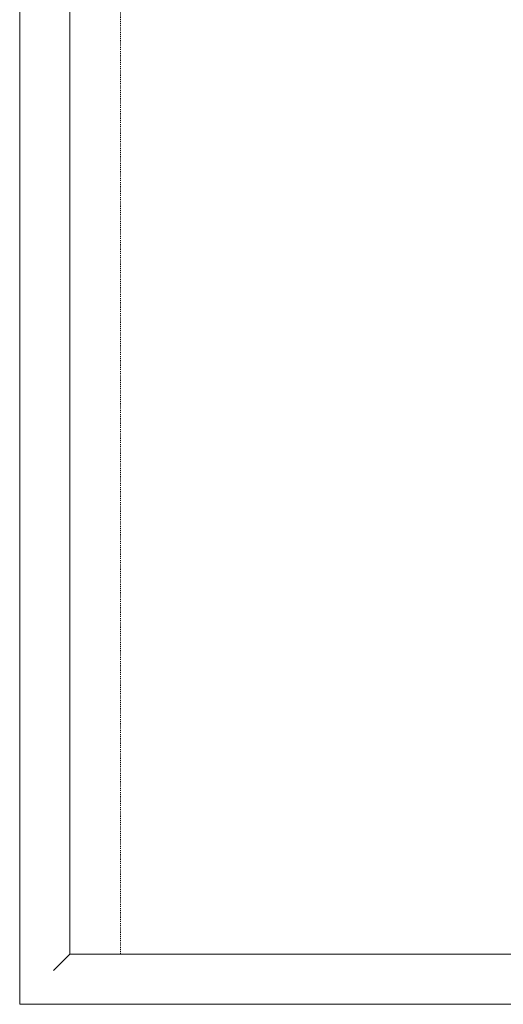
# Model space of a CAD drawing. Header units: millimetres. Extents: x -281 to 145437, y -16481 to 78869.
# Tile 142 of 256: x 27050 to 27320, y 24700 to 25250. Entities that reach past the tile are written whole.
import ezdxf

# ---------------------------------------------------------------- set-up
doc = ezdxf.new("R2010")
doc.units = ezdxf.units.MM
doc.linetypes.add('NLRS_Dash-0_6mm_Space-0_6mm_cpz', pattern=[1.2, 0.6, -0.6])
for name, color, linetype, lineweight in [('A--L$01A__Algemeen', 7, 'Continuous', 5), ('A--L82__LosseGebruikersInvent', 1, 'Continuous', 5), ('A--L8__LosseInventaris', 1, 'Continuous', 5)]:
    doc.layers.add(name, color=color, linetype=linetype, lineweight=lineweight)

# ---------------------------------------------------------------- blocks, each defined once
blk = doc.blocks.new('NLRS_82_FU_UN_spoekbak_gen_kad - spoelbak dxbxh 900x900x957-53208188-L_80_ 11')
at = {"layer": 'A--L$01A__Algemeen'}
for p, q in [((-450, 322.68), (-450, -577.32)), ((-422, 294.68), (-422, -549.32)), ((-422, 294.68), (-422, -549.32)), ((-422, -549.32), (422, -549.32)), ((0, -549.32), (-422, -549.32)), ((-429.27, -556.59), (-423.73, -551.06)), ((-450, -577.32), (450, -577.32))]:
    blk.add_line(p, q, dxfattribs=at)
for points in [[(-423.73, -551.06), (-423.58, -550.9), (-423.24, -550.57), (-422.64, -549.96), (-422.21, -549.54), (-422, -549.32)], [(-431.04, -558.36), (-430.82, -558.14), (-430.38, -557.71), (-429.77, -557.09), (-429.42, -556.75), (-429.27, -556.59)]]:
    blk.add_open_spline(points, degree=3, dxfattribs=at)
blk = doc.blocks.new('NLRS_82_SE_LB_laboratorium apparaat space reservation_gen_cpz - lab apparaat_vloerniveau-V288-L_80_ 11')
at = {"layer": 'A--L8__LosseInventaris', "linetype": 'NLRS_Dash-0_6mm_Space-0_6mm_cpz'}
for p, q in [((-350, 400), (350, 400)), ((-350, -400), (-350, 400)), ((-350, 400), (350, 400)), ((-350, 400), (-350, -400))]:
    blk.add_line(p, q, dxfattribs=at)

msp = doc.modelspace()

# ---------------------------------------------------------------- block references
at = {"layer": 'A--L82__LosseGebruikersInvent'}
msp.add_blockref('NLRS_82_FU_UN_spoekbak_gen_kad - spoelbak dxbxh 900x900x957-53208188-L_80_ 11', (27500.45, 25277.32), dxfattribs=at)
at = {"layer": 'A--L8__LosseInventaris', "linetype": 'NLRS_Dash-0_6mm_Space-0_6mm_cpz', "rotation": 89.99999999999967}
msp.add_blockref('NLRS_82_SE_LB_laboratorium apparaat space reservation_gen_cpz - lab apparaat_vloerniveau-V288-L_80_ 11', (27506.66, 25078), dxfattribs=at)

doc.saveas('drawing.dxf')
